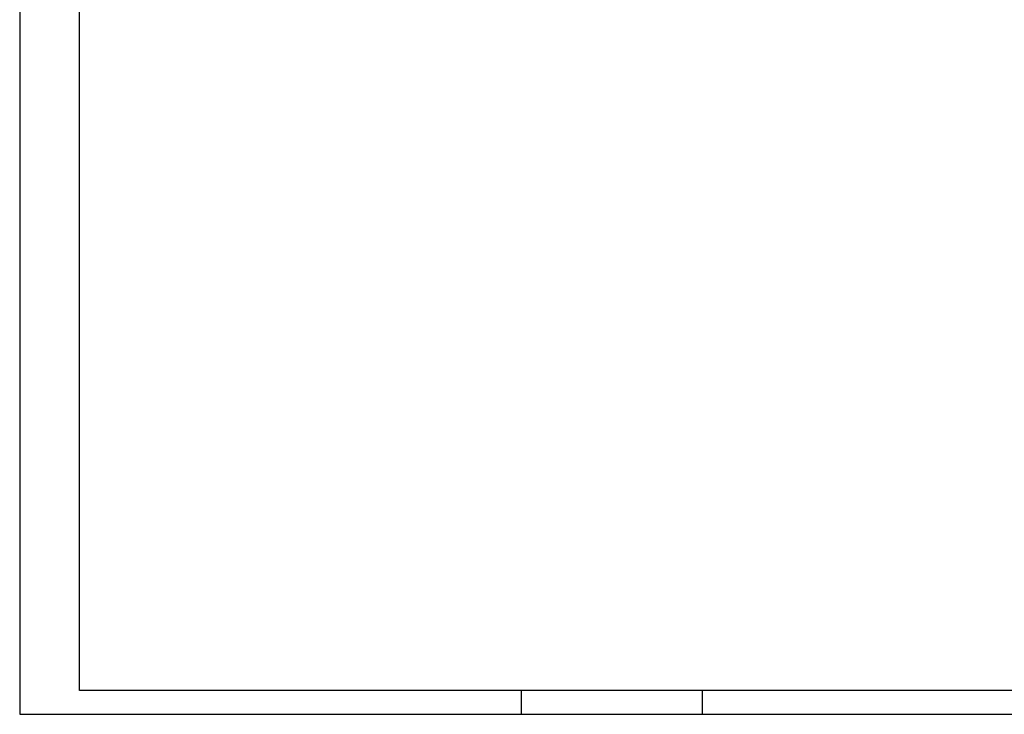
# Model space of a CAD drawing. Extents: x 0 to 84.1, y 0 to 59.4.
# Tile 1 of 6: x 0 to 41.2, y 0 to 29.1. Entities that reach past the tile are written whole.
import ezdxf

# ---------------------------------------------------------------- set-up
doc = ezdxf.new("R2010")
doc.units = 0
doc.header["$MEASUREMENT"] = 0
doc.layers.add('2', color=2, linetype='CONTINUOUS')

msp = doc.modelspace()

# ---------------------------------------------------------------- linework, layer by layer
at = {"layer": '2', "linetype": 'Continuous'}
for p, q in [((0, 59.4), (0, 0)), ((21, 1), (21, 0)), ((28.6, 0), (28.6, 1)), ((0, 0), (84.1, 0))]:
    msp.add_line(p, q, dxfattribs=at)
msp.add_lwpolyline([(83.1, 1), (2.5, 1), (2.5, 58.4), (83.1, 58.4), (83.1, 1)], dxfattribs=at)

doc.saveas('drawing.dxf')
